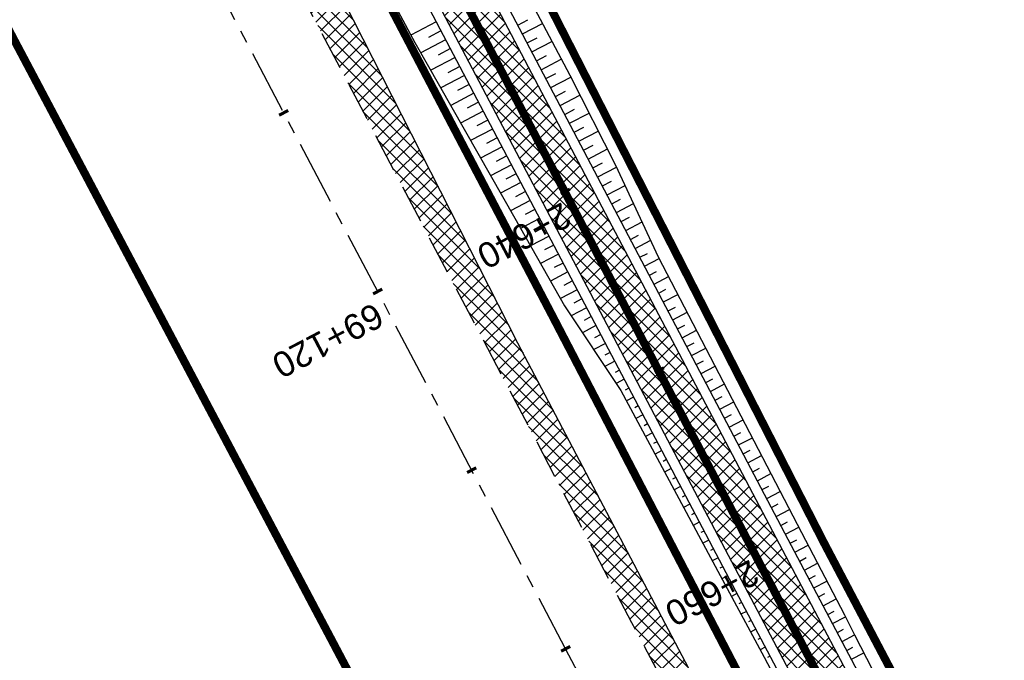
# Model space of a CAD drawing. Header units: metres. Extents: x 7529682 to 7533751, y 5721195 to 5727842.
# Tile 87 of 210: x 7530920 to 7530969, y 5725444 to 5725476. Entities that reach past the tile are written whole.
import ezdxf

# ---------------------------------------------------------------- set-up
doc = ezdxf.new("R2010")
doc.units = ezdxf.units.M
for name, pattern in [('817-dzialki-09-05-04$0$HIDDEN', [0.375, 0.25, -0.125]), ('ACAD_ISO05W100', [33, 24, -3, 0, -3, 0, -3]), ('CENTER', [50.8, 31.75, -6.35, 6.35, -6.35]), ('CENTER2', [28.575, 19.05, -3.175, 3.175, -3.175]), ('HIDDEN', [9.525, 6.35, -3.175])]:
    doc.linetypes.add(name, pattern=pattern)
for name, color, linetype in [('C-DROGI-SYTUACJA', 7, 'Continuous'), ('C-DROGI-SYTUACJA-ETYKIETY', 7, 'Continuous'), ('D-hatch-pobocza', 131, 'Continuous'), ('D-pobocza', 60, 'Continuous'), ('D-rowy', 160, 'Continuous'), ('D-skarpa', 2, 'Continuous'), ('D-skarpa-kreskowanie', 2, 'Continuous')]:
    doc.layers.add(name, color=color, linetype=linetype)
for name, color, linetype, lineweight, true_color in [('D-ewidencja-numery', 7, 'Continuous', 50, 0x40ff00), ('D-hatch-ciag-pieszo-rowerowy', 7, 'Continuous', 13, 0xff9f80), ('D-LR-etap-III', 7, '817-dzialki-09-05-04$0$HIDDEN', 50, 0x00008f)]:
    doc.layers.add(name, color=color, linetype=linetype, lineweight=lineweight, true_color=true_color)
for name, color, linetype, lineweight in [('D-krawędzie', 3, 'Continuous', 30), ('D-obrzeża', 2, 'Continuous', 30), ('D-oś', 10, 'CENTER', 30), ('D-pas-drogowy', 7, 'ACAD_ISO05W100', 50)]:
    doc.layers.add(name, color=color, linetype=linetype, lineweight=lineweight)
doc.layers.add('poprzeczki', color=7, linetype='Continuous', true_color=0x0000c7)
doc.styles.get("Standard").update_dxf_attribs({"font": 'arial.ttf'})
pattern_1 = [(45, (0, 0), (-0.33675960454, 0.33675960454), []), (135, (0, 0), (-0.33675960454, -0.33675960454), [])]

# ---------------------------------------------------------------- blocks, each defined once
blk = doc.blocks.new('AeccTickLine')
at = {"color": 0, "linetype": 'ByBlock', "lineweight": -2}
blk.add_line((0, 1), (0, -1), dxfattribs=at)

msp = doc.modelspace()

# ---------------------------------------------------------------- hatches: boundary and pattern name
at = {"layer": 'D-hatch-ciag-pieszo-rowerowy'}
h = msp.add_hatch(dxfattribs=at)
h.set_pattern_fill('ANSI37', color=256, scale=0.15, style=0)
h.set_pattern_definition(pattern_1)
h.paths.add_polyline_path([(7530928.436, 5725505.448), (7530927.177, 5725505.157), (7530956.378, 5725449.593), (7530965.549, 5725432.2), (7530966.879, 5725432.357), (7530957.484, 5725450.176)])
h.paths.add_polyline_path([(7530927.177, 5725505.157), (7530925.918, 5725504.866), (7530955.272, 5725449.011), (7530964.218, 5725432.043), (7530965.549, 5725432.2), (7530956.378, 5725449.593)])
at = {"layer": 'D-hatch-pobocza'}
h = msp.add_hatch(dxfattribs=at)
h.set_pattern_fill('ANSI37', color=256, scale=0.15, style=0)
h.set_pattern_definition(pattern_1)
h.paths.add_polyline_path([(7531057.01, 5725246.72), (7531044.19, 5725271.11), (7531030.97, 5725296.42), (7531019.37, 5725318.31), (7531007.54, 5725340.71), (7530994.47, 5725365.47), (7530982.58, 5725387.65), (7530971.81, 5725408.22), (7530959.96, 5725430.76), (7530944.54, 5725460.14), (7530935.92, 5725477.07), (7530923.1, 5725500.31), (7530908, 5725529.49), (7530889.658, 5725563.375), (7530889.586, 5725561.257), (7530918.172, 5725507.178), (7530950.163, 5725446.305), (7530993.419, 5725364.265), (7531022.766, 5725308.719), (7531053.81, 5725249.872), (7531081.166, 5725197.875), (7531103.902, 5725154.541), (7531128.123, 5725108.448), (7531149.321, 5725068.209), (7531151.44, 5725067.36), (7531152.004, 5725067.286), (7531141.2, 5725086.69), (7531129.87, 5725108.78), (7531118.46, 5725130.11), (7531107.39, 5725151.39), (7531095.36, 5725174.01), (7531083.61, 5725196.49), (7531071.56, 5725218.8)])

# ---------------------------------------------------------------- linework, layer by layer
at = {"layer": 'C-DROGI-SYTUACJA', "color": 10, "linetype": 'CENTER2', "lineweight": 35, "ltscale": 0.2}
msp.add_lwpolyline([(7530894.636, 5725580.102), (7530904.4, 5725561.506, -0.112773), (7530906.681, 5725552.894), (7530906.773, 5725550.234, 0.113466), (7530910.233, 5725537.244), (7530924.386, 5725510.469), (7530956.378, 5725449.593), (7530999.633, 5725367.556), (7531020.53, 5725328.004, 0.004067), (7531022.845, 5725323.708), (7531022.845, 5725323.708), (7531032.808, 5725305.571, -0.004228)], format="xyb", dxfattribs=at)
at = {"layer": 'D-ewidencja-numery', "color": 12, "ltscale": 15, "true_color": 0xc70000}
msp.add_lwpolyline([(7530900.952, 5725579.946), (7530904.81, 5725571.977), (7530903.682, 5725568.566), (7530908.901, 5725558.845), (7530910.252, 5725545.672), (7530912.873, 5725538.646), (7530945.278, 5725478.464), (7530959.692, 5725450.246), (7531002.827, 5725368.192), (7531044.704, 5725290.314), (7531064.099, 5725253.213), (7531083.01, 5725216.678), (7531113.013, 5725158.466), (7531137.364, 5725113.071), (7531150.831, 5725086.712), (7531159.746, 5725076.641), (7531166.31, 5725074.58), (7531172.29, 5725062.58)], dxfattribs=at)
at = {"layer": 'D-krawędzie', "linetype": 'HIDDEN', "ltscale": 0.3, "flags": 128}
msp.add_lwpolyline([(7530572.01, 5726166.06), (7530620.381, 5726072.761), (7530641.555, 5726032.008), (7530660.961, 5725995.07), (7530689.128, 5725941.54), (7530707.336, 5725907.032), (7530725.256, 5725873.093), (7530743.97, 5725837.654), (7530770.527, 5725787.119), (7530787.864, 5725754.267), (7530809.898, 5725712.542), (7530824.739, 5725684.389), (7530840.856, 5725653.693), (7530860.675, 5725616.154), (7530865.283, 5725607.394), (7530878.05, 5725583.08), (7530918.172, 5725507.178), (7530950.163, 5725446.305), (7530993.419, 5725364.265), (7531022.766, 5725308.719), (7531053.81, 5725249.872), (7531081.166, 5725197.875), (7531103.902, 5725154.541), (7531128.123, 5725108.448), (7531149.3, 5725068.25), (7531167.38, 5725033.767), (7531197.165, 5724976.988), (7531228.151, 5724918.034), (7531253.153, 5724870.491), (7531286.796, 5724806.654), (7531306.74, 5724768.665), (7531335.094, 5724714.652), (7531357.319, 5724672.439), (7531373.645, 5724641.454), (7531392.162, 5724605.999), (7531418.48, 5724555.853), (7531439.727, 5724515.582), (7531468.399, 5724461.077), (7531491.782, 5724416.528), (7531531.99, 5724339.833), (7531557.227, 5724291.659), (7531569.852, 5724267.577), (7531591.376, 5724226.548), (7531610.004, 5724191.103), (7531616.883, 5724177.999), (7531629.985, 5724153.025), (7531641.007, 5724132.022), (7531664.906, 5724087.617), (7531677.644, 5724064.786), (7531683.112, 5724054.988), (7531686.753, 5724048.18), (7531695.448, 5724031.697), (7531703.749, 5724015.917), (7531709.214, 5724005.514), (7531719.389, 5723986.147), (7531726.295, 5723973), (7531732.741, 5723960.736), (7531735.13, 5723956.19)], dxfattribs=at)
at = {"layer": 'D-LR-etap-III', "ltscale": 10, "flags": 128}
msp.add_lwpolyline([(7531750.474, 5723895.103, 0.4, 0.4, 0), (7531750.505, 5723895.13, 0.4, 0.4, 0), (7531682.71, 5724022.92, 0.4, 0.4, 0), (7531619.177, 5724147.204, 0.4, 0.4, 0), (7531592.309, 5724198.489, 0.4, 0.4, 0), (7531553.264, 5724272.919, 0.4, 0.4, 0), (7531504.02, 5724366.79, 0.4, 0.4, 0), (7531482.09, 5724407.62, 0.4, 0.4, 0), (7531412.35, 5724541.183, 0.4, 0.4, 0), (7531388.464, 5724586.93, 0.4, 0.4, 0), (7531345.12, 5724669.94, 0.4, 0.4, 0), (7531127.66, 5725081.67, 0.4, 0.4, 0), (7531059.253, 5725211.041, 0.4, 0.4, 0), (7531008.007, 5725307.954, 0.4, 0.4, 0), (7530964.182, 5725390.836, 0.4, 0.4, 0), (7530914.557, 5725484.684, 0.4, 0.4, 0), (7530865.243, 5725577.494, 0.4, 0.4, 0), (7530840.085, 5725624.059, 0.4, 0.4, 0), (7530802.56, 5725694.925, 0.4, 0.4, 0), (7530755.54, 5725787.51, 0.4, 0.4, 0), (7530708.718, 5725876.303, 0.4, 0.4, 0), (7530695.12, 5725902.09, 0.4, 0.4, 0), (7530642.914, 5726001.078, 0.4, 0.4, 0), (7530634.935, 5726016.147, 0.4, 0.4, 0), (7530610.82, 5726061.93, 0.4, 0.4, 0), (7530610.82, 5726061.93, 0.4, 0.4, 0), (7530607.21, 5726063.51, 0.4, 0.4, 0), (7530597.42, 5726080.68, 0.4, 0.4, 0), (7530591.16, 5726088.44, 0.4, 0.4, 0), (7530581.28, 5726107.21, 0.4, 0.4, 0), (7530571.29, 5726130.56, 0.4, 0.4, 0), (7530549.555, 5726171.527, 0.4, 0.4, 0), (7530531.014, 5726206.474, 0.4, 0.4, 0), (7530516.461, 5726236.017, 0.4, 0.4, 0), (7530500.799, 5726266.141, 0.4, 0.4, 0), (7530491.35, 5726283.94, 0.4, 0.4, 0), (7530482.4, 5726303.41, 0.4, 0.4, 0), (7530482.4, 5726303.41, 0.4, 0.4, 0), (7530450.41, 5726357.28, 0.4, 0.4, 0), (7530397.759, 5726458.5, 0.4, 0.4, 0), (7530334.708, 5726583.665, 0.4, 0.4, 0), (7530303.939, 5726645.168, 0.4, 0.4, 0), (7530300.51, 5726651.778, 0.4, 0.4, 0), (7530289.214, 5726671.967, 0.4, 0.4, 0), (7530281.54, 5726685.57, 0.4, 0.4, 0), (7530261.371, 5726724.163, 0.4, 0.4, 0), (7530254.03, 5726738.21, 0.4, 0.4, 0), (7530197.22, 5726845.06, 0.4, 0.4, 0), (7530194.71, 5726849.15, 0.4, 0.4, 0), (7530195.92, 5726850.75, 0.4, 0.4, 0), (7530170.547, 5726892.961, 0.4, 0.4, 0), (7530143.175, 5726945.066, 0.4, 0.4, 0), (7530105.06, 5727018.32, 0.4, 0.4, 0), (7530100.06, 5727027.16, 0.4, 0.4, 0), (7530062.319, 5727099.625, 0.4, 0.4, 0), (7530015.379, 5727189.42, 0.4, 0.4, 0), (7529983.208, 5727250.207, 0.4, 0.4, 0), (7529953.284, 5727306.747, 0.4, 0.4, 0), (7529900.671, 5727406.159, 0.4, 0.4, 0), (7529890.63, 5727425.131, 0.4, 0.4, 0), (7529875.155, 5727454.426, 0.4, 0.4, 0), (7529857.56, 5727487.787, 0.4, 0.4, 0), (7529835.194, 5727530.193, 0.4, 0.4, 0), (7529811.741, 5727574.662, 0.4, 0.4, 0), (7529792.102, 5727611.923, 0.4, 0.4, 0), (7529768.066, 5727657.47, 0.4, 0.4, 0), (7529755.211, 5727682.131, 0.4, 0.4, 0), (7529753.31, 5727681.13, 0.4, 0.4, 0), (7529739.21, 5727707.77, 0.4, 0.4, 0), (7529735.395, 5727711.252, 0.4, 0.4, 0), (7529725.42, 5727730.2, 0.4, 0.4, 0), (7529723.55, 5727729.88, 0.4, 0.4, 0), (7529695.567, 5727782.932, 0.4, 0.4, 0), (7529717.68, 5727794.024, 0.4, 0.4, 0), (7529736.275, 5727758.647, 0.4, 0.4, 0), (7529736.275, 5727758.647, 0.4, 0.4, 0), (7529744.511, 5727750.406, 0.4, 0.4, 0), (7529744.511, 5727750.406, 0.4, 0.4, 0), (7529750.283, 5727738.55, 0.4, 0.4, 0), (7529777.109, 5727687.569, 0.4, 0.4, 0), (7529796.515, 5727651.33, 0.4, 0.4, 0), (7529814.938, 5727616.793, 0.4, 0.4, 0), (7529839.007, 5727572.304, 0.4, 0.4, 0), (7529860.618, 5727532.509, 0.4, 0.4, 0), (7529882.349, 5727491.504, 0.4, 0.4, 0), (7529904.865, 5727449.096, 0.4, 0.4, 0), (7529920.747, 5727418.885, 0.4, 0.4, 0), (7529946.677, 5727368.547, 0.4, 0.4, 0), (7529972.025, 5727320.573, 0.4, 0.4, 0), (7529987.74, 5727290.153, 0.4, 0.4, 0), (7529996.497, 5727273.662, 0.4, 0.4, 0), (7530017.541, 5727234.203, 0.4, 0.4, 0), (7530033.054, 5727204.864, 0.4, 0.4, 0), (7530051.623, 5727170.223, 0.4, 0.4, 0), (7530069.277, 5727137.016, 0.4, 0.4, 0), (7530089.385, 5727097.534, 0.4, 0.4, 0), (7530109.713, 5727060.747, 0.4, 0.4, 0), (7530136.77, 5727011.64, 0.4, 0.4, 0), (7530162.447, 5726962.744, 0.4, 0.4, 0), (7530187.674, 5726916.992, 0.4, 0.4, 0), (7530207.821, 5726879.335, 0.4, 0.4, 0), (7530230.626, 5726834.519, 0.4, 0.4, 0), (7530262.288, 5726776.618, 0.4, 0.4, 0), (7530277.51, 5726760.213, 0.4, 0.4, 0), (7530286.037, 5726744.107, 0.4, 0.4, 0), (7530288.097, 5726735.884, 0.4, 0.4, 0), (7530290.394, 5726725.047, 0.4, 0.4, 0), (7530296.177, 5726713.583, 0.4, 0.4, 0), (7530302.726, 5726701.182, 0.4, 0.4, 0), (7530325.685, 5726657.466, 0.4, 0.4, 0), (7530343.244, 5726623.649, 0.4, 0.4, 0), (7530360.23, 5726591.747, 0.4, 0.4, 0), (7530383.209, 5726548.059, 0.4, 0.4, 0), (7530406.018, 5726503.606, 0.4, 0.4, 0), (7530427.465, 5726462.62, 0.4, 0.4, 0), (7530447.928, 5726424.388, 0.4, 0.4, 0), (7530471.127, 5726379.921, 0.4, 0.4, 0), (7530490.501, 5726343.033, 0.4, 0.4, 0), (7530509.499, 5726306.733, 0.4, 0.4, 0), (7530529.89, 5726267.244, 0.4, 0.4, 0), (7530543.852, 5726238.99, 0.4, 0.4, 0), (7530554.809, 5726218.944, 0.4, 0.4, 0), (7530559.027, 5726212.223, 0.4, 0.4, 0), (7530563.061, 5726206.41, 0.4, 0.4, 0), (7530566.934, 5726200.464, 0.4, 0.4, 0), (7530569.771, 5726194.902, 0.4, 0.4, 0), (7530571.473, 5726191.282, 0.4, 0.4, 0), (7530572.839, 5726188.025, 0.4, 0.4, 0), (7530575.295, 5726182.035, 0.4, 0.4, 0), (7530579.737, 5726173.306, 0.4, 0.4, 0), (7530583.3, 5726167.41, 0.4, 0.4, 0), (7530593.4, 5726163.33, 0.4, 0.4, 0), (7530598.618, 5726155.264, 0.4, 0.4, 0), (7530608.258, 5726140.497, 0.4, 0.4, 0), (7530603.27, 5726136.83, 0.4, 0.4, 0), (7530606.53, 5726131.84, 0.4, 0.4, 0), (7530604.239, 5726124.217, 0.4, 0.4, 0), (7530605.847, 5726121.63, 0.4, 0.4, 0), (7530608.972, 5726116.164, 0.4, 0.4, 0), (7530618.114, 5726097.791, 0.4, 0.4, 0), (7530651.213, 5726034.96, 0.4, 0.4, 0), (7530670.244, 5725998.611, 0.4, 0.4, 0), (7530698.075, 5725945.953, 0.4, 0.4, 0), (7530716.506, 5725911.305, 0.4, 0.4, 0), (7530735.223, 5725875.667, 0.4, 0.4, 0), (7530752.504, 5725842.155, 0.4, 0.4, 0), (7530778.311, 5725793.501, 0.4, 0.4, 0), (7530797.5, 5725756.382, 0.4, 0.4, 0), (7530812.519, 5725728.289, 0.4, 0.4, 0), (7530820.039, 5725713.16, 0.4, 0.4, 0), (7530822.422, 5725710.194, 0.4, 0.4, 0), (7530833.155, 5725688.801, 0.4, 0.4, 0), (7530849.629, 5725656.159, 0.4, 0.4, 0), (7530867.983, 5725621.964, 0.4, 0.4, 0), (7530872.63, 5725612.888, 0.4, 0.4, 0), (7530880.354, 5725597.595, 0.4, 0.4, 0), (7530883.839, 5725593.389, 0.4, 0.4, 0), (7530891.782, 5725587.763, 0.4, 0.4, 0), (7530895.039, 5725584.281, 0.4, 0.4, 0), (7530897.034, 5725580.941, 0.4, 0.4, 0), (7530900.952, 5725579.946, 0.4, 0.4, 0), (7530904.81, 5725571.977, 0.4, 0.4, 0), (7530903.682, 5725568.566, 0.4, 0.4, 0), (7530908.901, 5725558.845, 0.4, 0.4, 0), (7530910.252, 5725545.672, 0.4, 0.4, 0), (7530912.873, 5725538.646, 0.4, 0.4, 0), (7530945.278, 5725478.464, 0.4, 0.4, 0), (7530959.692, 5725450.246, 0.4, 0.4, 0), (7531002.827, 5725368.192, 0.4, 0.4, 0), (7531044.704, 5725290.314, 0.4, 0.4, 0), (7531064.099, 5725253.213, 0.4, 0.4, 0), (7531083.01, 5725216.678, 0.4, 0.4, 0), (7531113.013, 5725158.466, 0.4, 0.4, 0), (7531137.364, 5725113.071, 0.4, 0.4, 0), (7531150.831, 5725086.712, 0.4, 0.4, 0), (7531159.746, 5725076.641, 0.4, 0.4, 0), (7531166.31, 5725074.58, 0.4, 0.4, 0), (7531172.29, 5725062.58, 0.4, 0.4, 0), (7531170.59, 5725055.606, 0.4, 0.4, 0), (7531173.733, 5725044.081, 0.4, 0.4, 0), (7531215.342, 5724964.86, 0.4, 0.4, 0), (7531238.054, 5724921.685, 0.4, 0.4, 0), (7531262.39, 5724875.283, 0.4, 0.4, 0), (7531295.587, 5724811.266, 0.4, 0.4, 0), (7531348.488, 5724712.363, 0.4, 0.4, 0), (7531363.741, 5724682.684, 0.4, 0.4, 0), (7531366.987, 5724675.865, 0.4, 0.4, 0), (7531382.541, 5724646.111, 0.4, 0.4, 0), (7531401.299, 5724610.875, 0.4, 0.4, 0), (7531428.965, 5724558.862, 0.4, 0.4, 0), (7531449.111, 5724520.398, 0.4, 0.4, 0), (7531477.293, 5724465.831, 0.4, 0.4, 0), (7531500.996, 5724421.113, 0.4, 0.4, 0), (7531512.122, 5724400.549, 0.4, 0.4, 0), (7531513.782, 5724396.757, 0.4, 0.4, 0), (7531526.32, 5724379.39, 0.4, 0.4, 0), (7531566.784, 5724302.736, 0.4, 0.4, 0), (7531612.277, 5724225.61, 0.4, 0.4, 0), (7531620.493, 5724210.548, 0.4, 0.4, 0), (7531631.578, 5724196.258, 0.4, 0.4, 0), (7531653.484, 5724152.434, 0.4, 0.4, 0), (7531661.151, 5724128.494, 0.4, 0.4, 0), (7531673.881, 5724101.186, 0.4, 0.4, 0), (7531684.691, 5724081.184, 0.4, 0.4, 0), (7531699.212, 5724051.17, 0.4, 0.4, 0), (7531704.034, 5724040.584, 0.4, 0.4, 0), (7531704.034, 5724040.584, 0.4, 0.4, 0), (7531703.913, 5724037.17, 0.4, 0.4, 0), (7531736.42, 5723969.232, 0.4, 0.4, 0), (7531738.285, 5723967.699, 0.4, 0.4, 0), (7531742.181, 5723962.346, 0.4, 0.4, 0), (7531744.286, 5723958.616, 0.4, 0.4, 0), (7531755.393, 5723944.193, 0.4, 0.4, 0), (7531758.69, 5723936.76, 0.4, 0.4, 0), (7531780.08, 5723929.25, 0.4, 0.4, 0), (7531792.612, 5723906.338, 0.4, 0.4, 0), (7531792.612, 5723906.338, 0.4, 0.4, 0), (7531756.962, 5723883.055, 0.4, 0.4, 0), (7531750.46, 5723895.13, 0.4, 0.4, 0), (7531750.46, 5723895.13, 0, 0, 0)], format="xyseb", dxfattribs=at)
at = {"layer": 'D-obrzeża'}
for points in [[(7531033.909, 5725306.164), (7531023.945, 5725324.301, -0.004067), (7531021.63, 5725328.597), (7531000.738, 5725368.139), (7530957.484, 5725450.176), (7530925.491, 5725511.052), (7530911.472, 5725537.574, -0.113466), (7530908.012, 5725550.564), (7530907.843, 5725555.506, 0.112773), (7530906.702, 5725559.812), (7530903.597, 5725565.724, -0.119345), (7530903.024, 5725568.007), (7530902.99, 5725572.112)], [(7530898.537, 5725569.984), (7530903.161, 5725561.178, -0.112773), (7530905.442, 5725552.566), (7530905.533, 5725549.904, 0.113466), (7530908.993, 5725536.913), (7530923.28, 5725509.886), (7530955.272, 5725449.011), (7530998.527, 5725366.973), (7531019.429, 5725327.411, 0.004067), (7531021.744, 5725323.115), (7531031.707, 5725304.978, -0.004228)]]:
    msp.add_lwpolyline(points, format="xyb", dxfattribs=at)
at = {"layer": 'D-oś', "ltscale": 0.1}
msp.add_lwpolyline([(7531164.28, 5725032.142), (7531146.202, 5725066.622), (7531125.026, 5725106.818), (7531100.803, 5725152.914), (7531078.067, 5725196.247), (7531050.713, 5725248.241), (7531019.672, 5725307.084), (7530990.323, 5725362.632), (7530947.066, 5725444.675), (7530915.075, 5725505.546), (7530874.954, 5725581.449)], dxfattribs=at)
at = {"layer": 'D-pas-drogowy', "ltscale": 0.2, "flags": 128}
msp.add_lwpolyline([(7531633.019, 5724182.834, 0.4, 0.4, 0), (7531617.559, 5724211.608, 0.4, 0.4, 0), (7531566.784, 5724302.736, 0.4, 0.4, 0), (7531538.419, 5724356.47, 0.4, 0.4, 0), (7531526.32, 5724379.39, 0.4, 0.4, 0), (7531516.102, 5724393.607, 0.4, 0.4, 0.001485), (7531513.78, 5724396.838, 0.4, 0.4, 0), (7531501.87, 5724413.41, 0.4, 0.4, 0), (7531474.926, 5724464.508, 0.4, 0.4, 0), (7531446.2, 5724518.992, 0.4, 0.4, 0), (7531424.962, 5724559.262, 0.4, 0.4, 0), (7531398.444, 5724609.566, 0.4, 0.4, 0), (7531379.647, 5724645.216, 0.4, 0.4, 0), (7531365.23, 5724672.56, 0.4, 0.4, 0), (7531341.306, 5724717.915, 0.4, 0.4, 0), (7531312.9, 5724771.789, 0.4, 0.4, 0), (7531292.591, 5724810.307, 0.4, 0.4, 0), (7531259.392, 5724873.271, 0.4, 0.4, 0), (7531233.74, 5724921.923, 0.4, 0.4, 0), (7531203.073, 5724980.092, 0.4, 0.4, 0), (7531173.471, 5725036.225, 0.4, 0.4, 0), (7531168.27, 5725046.09, 0.4, 0.4, 0), (7531172.29, 5725062.58, 0.4, 0.4, 0), (7531166.31, 5725074.58, 0.4, 0.4, 0), (7531150.32, 5725079.6, 0.4, 0.4, 0), (7531141.5, 5725096.43, 0.4, 0.4, 0), (7531109.312, 5725157.814, 0.4, 0.4, 0), (7531086.641, 5725201.048, 0.4, 0.4, 0), (7531059.198, 5725253.384, 0.4, 0.4, 0), (7531028.207, 5725312.489, 0.4, 0.4, 0), (7530999.105, 5725367.99, 0.4, 0.4, 0), (7530956.248, 5725449.725, 0.4, 0.4, 0), (7530924.398, 5725510.464, 0.4, 0.4, 0), (7530897.51, 5725561.74, 0.4, 0.4, 0), (7530894.46, 5725566.14, 0.4, 0.4, 0), (7530892.16, 5725570.49, 0.4, 0.4, 0), (7530869.363, 5725613.307, 0.4, 0.4, 0), (7530861.694, 5725627.705, 0.4, 0.4, 0), (7530852.74, 5725644.52, 0.4, 0.4, 0), (7530831.51, 5725684.2, 0.4, 0.4, 0), (7530811.13, 5725722.52, 0.4, 0.4, 0), (7530792.348, 5725757.941, 0.4, 0.4, 0), (7530768.03, 5725803.8, 0.4, 0.4, 0), (7530748.769, 5725840.179, 0.4, 0.4, 0), (7530727.7, 5725879.97, 0.4, 0.4, 0), (7530712.098, 5725909.545, 0.4, 0.4, 0), (7530693.644, 5725944.645, 0.4, 0.4, 0), (7530665.702, 5725997.539, 0.4, 0.4, 0), (7530641.76, 5726042.88, 0.4, 0.4, 0), (7530616.5, 5726091.48, 0.4, 0.4, 0), (7530604.628, 5726114.32, 0.4, 0.4, -0.007763), (7530602.5, 5726118.43, 0.4, 0.4, 0), (7530603.992, 5726123.395, 0.4, 0.4, 0), (7530606.53, 5726131.84, 0.4, 0.4, 0), (7530603.27, 5726136.83, 0.4, 0.4, 0), (7530593.776, 5726151.369, 0.4, 0.4, 0), (7530590.203, 5726156.84, 0.4, 0.4, 0), (7530583.3, 5726167.41, 0.4, 0.4, 0), (7530580.578, 5726170.428, 0.4, 0.4, 0), (7530575.85, 5726175.67, 0.4, 0.4, 0), (7530569.01, 5726186.66, 0.4, 0.4, 0), (7530562.555, 5726199.189, 0.4, 0.4, 0), (7530555.67, 5726211.39, 0.4, 0.4, 0), (7530548.29, 5726224.23, 0.4, 0.4, 0), (7530540.58, 5726237.71, 0.4, 0.4, 0), (7530532.68, 5726252.65, 0.4, 0.4, 0), (7530524.06, 5726269.35, 0.4, 0.4, 0), (7530502.82, 5726309.91, 0.4, 0.4, 0), (7530488.83, 5726336.63, 0.4, 0.4, 0), (7530466.03, 5726380.16, 0.4, 0.4, 0), (7530438.47, 5726432.77, 0.4, 0.4, 0), (7530424.53, 5726459.09, 0.4, 0.4, 0), (7530401.63, 5726502.97, 0.4, 0.4, 0), (7530383.38, 5726538.06, 0.4, 0.4, 0), (7530353.97, 5726593.52, 0.4, 0.4, 0), (7530338.47, 5726622.74, 0.4, 0.4, 0), (7530322.01, 5726653.88, 0.4, 0.4, 0), (7530297.54, 5726700.33, 0.4, 0.4, 0), (7530287.38, 5726719.6, 0.4, 0.4, 0), (7530285.95, 5726722.316, 0.4, 0.4, 0), (7530280.26, 5726733.12, 0.4, 0.4, 0), (7530266.73, 5726758.74, 0.4, 0.4, 0), (7530260.42, 5726770.47, 0.4, 0.4, 0), (7530253.25, 5726783.82, 0.4, 0.4, 0), (7530244.95, 5726799.33, 0.4, 0.4, 0), (7530239.39, 5726808.49, 0.4, 0.4, 0), (7530238.29, 5726807.9, 0.4, 0.4, 0), (7530218.11, 5726850.67, 0.4, 0.4, 0), (7530175.907, 5726928.168, 0.4, 0.4, 0), (7530096.68, 5727076.15, 0.4, 0.4, 0), (7530094.68, 5727079.89, 0.4, 0.4, 0), (7530064.597, 5727135.523, 0.4, 0.4, 0), (7530046.731, 5727168.892, 0.4, 0.4, 0), (7530025.803, 5727208.461, 0.4, 0.4, 0), (7530012.847, 5727232.979, 0.4, 0.4, 0), (7529994.15, 5727268.45, 0.4, 0.4, 0), (7529981.671, 5727291.93, 0.4, 0.4, 0), (7529949.89, 5727351.73, 0.4, 0.4, 0), (7529924.75, 5727399.03, 0.4, 0.4, 0), (7529915.516, 5727417.1, 0.4, 0.4, 0), (7529885.83, 5727475.19, 0.4, 0.4, 0), (7529862.56, 5727519.97, 0.4, 0.4, 0), (7529852.985, 5727538.191, 0.4, 0.4, 0), (7529836.513, 5727569.511, 0.4, 0.4, 0), (7529815.369, 5727609.141, 0.4, 0.4, 0), (7529792.795, 5727651.247, 0.4, 0.4, 0), (7529774.199, 5727685.858, 0.4, 0.4, 0), (7529746.966, 5727736.059, 0.4, 0.4, 0), (7529733.92, 5727757.62, 0.4, 0.4, 0), (7529708.607, 5727806.389, 0.4, 0.4, 0), (7529688.492, 5727796.345, 0.4, 0.4, 0), (7529723.55, 5727729.88, 0.4, 0.4, 0), (7529725.42, 5727730.2, 0.4, 0.4, 0), (7529735.38, 5727711.28, 0.4, 0.4, 0), (7529739.21, 5727707.77, 0.4, 0.4, 0), (7529753.31, 5727681.13, 0.4, 0.4, 0), (7529755.178, 5727682.114, 0.4, 0.4, 0), (7529792.102, 5727611.923, 0.4, 0.4, 0), (7529811.741, 5727574.662, 0.4, 0.4, 0), (7529835.194, 5727530.193, 0.4, 0.4, 0), (7529857.56, 5727487.787, 0.4, 0.4, 0), (7529875.155, 5727454.426, 0.4, 0.4, 0), (7529890.63, 5727425.131, 0.4, 0.4, 0), (7529900.671, 5727406.159, 0.4, 0.4, 0), (7529953.284, 5727306.747, 0.4, 0.4, 0), (7529983.208, 5727250.207, 0.4, 0.4, 0), (7530015.379, 5727189.42, 0.4, 0.4, 0), (7530062.319, 5727099.625, 0.4, 0.4, 0), (7530100.06, 5727027.16, 0.4, 0.4, 0), (7530105.06, 5727018.32, 0.4, 0.4, 0), (7530143.175, 5726945.066, 0.4, 0.4, 0), (7530170.547, 5726892.961, 0.4, 0.4, 0), (7530195.92, 5726850.75, 0.4, 0.4, 0), (7530194.71, 5726849.15, 0.4, 0.4, 0), (7530197.22, 5726845.06, 0.4, 0.4, 0), (7530254.03, 5726738.21, 0.4, 0.4, 0), (7530261.371, 5726724.163, 0.4, 0.4, 0), (7530281.54, 5726685.57, 0.4, 0.4, 0), (7530289.214, 5726671.967, 0.4, 0.4, 0), (7530300.51, 5726651.778, 0.4, 0.4, 0), (7530303.939, 5726645.168, 0.4, 0.4, 0), (7530334.708, 5726583.665, 0.4, 0.4, 0), (7530397.759, 5726458.5, 0.4, 0.4, 0), (7530450.41, 5726357.28, 0.4, 0.4, 0), (7530482.4, 5726303.41, 0.4, 0.4, 0), (7530483.688, 5726301.003, 0.4, 0.4, 0), (7530491.35, 5726283.94, 0.4, 0.4, 0), (7530512.67, 5726243.78, 0.4, 0.4, 0), (7530529.43, 5726209.46, 0.4, 0.4, 0), (7530571.29, 5726130.56, 0.4, 0.4, 0), (7530581.28, 5726107.21, 0.4, 0.4, 0), (7530591.16, 5726088.44, 0.4, 0.4, 0), (7530597.42, 5726080.68, 0.4, 0.4, 0), (7530607.21, 5726063.51, 0.4, 0.4, 0), (7530610.82, 5726061.93, 0.4, 0.4, 0), (7530634.935, 5726016.147, 0.4, 0.4, 0), (7530642.914, 5726001.078, 0.4, 0.4, 0), (7530695.12, 5725902.09, 0.4, 0.4, 0), (7530708.718, 5725876.303, 0.4, 0.4, 0), (7530755.54, 5725787.51, 0.4, 0.4, 0), (7530802.56, 5725694.925, 0.4, 0.4, 0), (7530840.085, 5725624.059, 0.4, 0.4, 0), (7530865.243, 5725577.494, 0.4, 0.4, 0), (7530914.557, 5725484.684, 0.4, 0.4, 0), (7530964.182, 5725390.836, 0.4, 0.4, 0), (7531008.007, 5725307.954, 0.4, 0.4, 0), (7531059.253, 5725211.041, 0.4, 0.4, 0), (7531127.66, 5725081.67, 0.4, 0.4, 0), (7531345.12, 5724669.94, 0.4, 0.4, 0), (7531388.464, 5724586.93, 0.4, 0.4, 0), (7531412.35, 5724541.183, 0.4, 0.4, 0), (7531482.09, 5724407.62, 0.4, 0.4, 0), (7531504.02, 5724366.79, 0.4, 0.4, 0), (7531519.374, 5724337.52, 0.4, 0.4, 0), (7531563.749, 5724252.932, 0.4, 0.4, 0), (7531602.175, 5724179.681, 0.4, 0.4, 0), (7531619.177, 5724147.204, 0.4, 0.4, 0), (7531625.038, 5724135.635, 0.4, 0.4, 0), (7531656.796, 5724073.316, 0.4, 0.4, 0), (7531675.12, 5724037.36, 0.4, 0.4, 0), (7531682.71, 5724022.92, 0.4, 0.4, 0), (7531705.565, 5723979.811, 0.4, 0.4, 0), (7531736.606, 5723921.262, 0.4, 0.4, 0), (7531750.46, 5723895.13, 0.4, 0.4, 0), (7531740.77, 5723886.56, 0.4, 0.4, 0), (7531732.86, 5723885, 0.4, 0.4, 0), (7531722.18, 5723887.77, 0.4, 0.4, 0), (7531729.87, 5723862.17, 0.4, 0.4, 0), (7531742.92, 5723861.93, 0.4, 0.4, 0), (7531763.71, 5723859.52, 0.4, 0.4, 0), (7531768.42, 5723854.12, 0.4, 0.4, 0), (7531787.42, 5723817.97, 0.4, 0.4, 0), (7531795.57, 5723809.82, 0.4, 0.4, 0), (7531816.347, 5723819.85, 0.4, 0.4, 0), (7531816.347, 5723819.85, 0.4, 0.4, 0), (7531805.06, 5723843.23, 0.4, 0.4, 0), (7531803.61, 5723886.23, 0.4, 0.4, 0), (7531803.61, 5723886.23, 0.4, 0.4, 0), (7531780.08, 5723929.25, 0.4, 0.4, 0), (7531758.69, 5723936.76, 0.4, 0.4, 0), (7531749.359, 5723946.412, 0.4, 0.4, 0), (7531742.71, 5723953.29, 0.4, 0.4, 0), (7531735.177, 5723967.878, 0.4, 0.4, 0), (7531722.37, 5723992.68, 0.4, 0.4, 0), (7531705.042, 5724030.886, 0.4, 0.4, 0), (7531699.47, 5724043.17, 0.4, 0.4, 0), (7531692.69, 5724058.11, 0.4, 0.4, 0), (7531679.672, 5724084.017, 0.4, 0.4, 0), (7531674.55, 5724094.21, 0.4, 0.4, 0), (7531666.633, 5724114.003, 0.4, 0.4, 0), (7531649, 5724153.82, 0.4, 0.4, 0), (7531641.49, 5724149.34, 0.4, 0.4, 0), (7531626.04, 5724179.34, 0.4, 0.4, 0), (7531633.03, 5724182.84, 0, 0, 0)], format="xyseb", dxfattribs=at)
at = {"layer": 'D-pobocza'}
for points in [[(7530898.085, 5725569.768), (7530902.718, 5725560.945, -0.112773), (7530904.942, 5725552.549), (7530905.038, 5725549.771, 0.113466), (7530908.497, 5725536.781), (7530922.837, 5725509.653), (7530954.83, 5725448.778), (7530998.085, 5725366.74), (7531018.989, 5725327.174, 0.004067), (7531021.304, 5725322.878), (7531031.267, 5725304.741, -0.004228)], [(7531034.349, 5725306.401), (7531024.385, 5725324.538, -0.004067), (7531022.07, 5725328.834), (7531001.18, 5725368.373), (7530957.927, 5725450.408), (7530925.934, 5725511.285), (7530911.968, 5725537.706, -0.113466), (7530908.508, 5725550.696), (7530908.342, 5725555.523, 0.112773), (7530907.145, 5725560.044), (7530903.027, 5725567.886)]]:
    msp.add_lwpolyline(points, format="xyb", dxfattribs=at)
msp.add_lwpolyline([(7531149.321, 5725068.209), (7531151.44, 5725067.36), (7531152.004, 5725067.286), (7531141.2, 5725086.69), (7531129.87, 5725108.78), (7531118.46, 5725130.11), (7531107.39, 5725151.39), (7531095.36, 5725174.01), (7531083.61, 5725196.49), (7531071.56, 5725218.8), (7531057.01, 5725246.72), (7531044.19, 5725271.11), (7531030.97, 5725296.42), (7531019.37, 5725318.31), (7531007.54, 5725340.71), (7530994.47, 5725365.47), (7530982.58, 5725387.65), (7530971.81, 5725408.22), (7530959.96, 5725430.76), (7530944.54, 5725460.14), (7530935.92, 5725477.07), (7530923.1, 5725500.31), (7530908, 5725529.49), (7530889.658, 5725563.375)], dxfattribs=at)
at = {"layer": 'D-rowy', "linetype": 'HIDDEN', "ltscale": 0.1, "const_width": 0.4, "flags": 128}
for points in [[(7530946.218, 5725461.539), (7530920.683, 5725510.248)], [(7531149.9, 5725074.79), (7531149.9, 5725074.79), (7531138.641, 5725096.214), (7531118.877, 5725133.871), (7531109.577, 5725151.722), (7531096.948, 5725175.106), (7531083.449, 5725201.131), (7531075.375, 5725216.126), (7531058.983, 5725247.129), (7531038.532, 5725286.309), (7531017.626, 5725325.254), (7530968.704, 5725418.289), (7530946.218, 5725461.539)]]:
    msp.add_lwpolyline(points, dxfattribs=at)
at = {"layer": 'D-skarpa', "linetype": 'Continuous'}
msp.add_lwpolyline([(7530921.925, 5725509.168, -0.019339), (7530928.213, 5725497.373), (7530934.871, 5725483.927), (7530937.067, 5725479.433), (7530939.438, 5725475.03), (7530944.377, 5725466.329), (7530946.852, 5725461.981), (7530949.632, 5725457.794), (7530954.545, 5725448.63), (7530956.726, 5725444.573), (7530957.248, 5725443.601)], format="xyb", dxfattribs=at)
msp.add_lwpolyline([(7530928.249, 5725508.689), (7530935.309, 5725495.454), (7530937.643, 5725491.032), (7530940.088, 5725486.668), (7530947.104, 5725473.411), (7530949.376, 5725468.956), (7530951.49, 5725464.419), (7530958.585, 5725450.753), (7530960.703, 5725446.67), (7530961.205, 5725445.687), (7530962.989, 5725442.223)], dxfattribs=at)
at = {"layer": 'D-skarpa-kreskowanie', "linetype": 'Continuous'}
for p, q in [((7530944.532, 5725475.895, 107.816), (7530945.024, 5725476.154, 107.446)), ((7530940.495, 5725476.055, 107.697), (7530939.241, 5725475.396, 106.753)), ((7530944.765, 5725475.453, 107.813), (7530945.75, 5725475.97, 107.072)), ((7530940.727, 5725475.613, 107.694), (7530940.104, 5725475.285, 107.224)), ((7530944.998, 5725475.01, 107.81), (7530945.49, 5725475.269, 107.439)), ((7530940.96, 5725475.17, 107.691), (7530939.727, 5725474.522, 106.763)), ((7530941.192, 5725474.727, 107.689), (7530940.583, 5725474.407, 107.23)), ((7530945.23, 5725474.568, 107.808), (7530946.217, 5725475.086, 107.064)), ((7530941.425, 5725474.285, 107.686), (7530940.221, 5725473.652, 106.779)), ((7530945.463, 5725474.125, 107.805), (7530945.957, 5725474.385, 107.433)), ((7530945.695, 5725473.682, 107.802), (7530946.685, 5725474.203, 107.057)), ((7530941.658, 5725473.842, 107.683), (7530941.063, 5725473.53, 107.235)), ((7530941.89, 5725473.4, 107.681), (7530940.715, 5725472.782, 106.795)), ((7530945.928, 5725473.24, 107.8), (7530946.423, 5725473.5, 107.427)), ((7530946.161, 5725472.797, 107.797), (7530947.151, 5725473.318, 107.051)), ((7530942.123, 5725472.957, 107.678), (7530941.542, 5725472.652, 107.241)), ((7530942.355, 5725472.514, 107.675), (7530941.208, 5725471.912, 106.811)), ((7530946.393, 5725472.355, 107.794), (7530946.886, 5725472.614, 107.423)), ((7530946.626, 5725471.912, 107.792), (7530947.606, 5725472.427, 107.053)), ((7530942.588, 5725472.072, 107.673), (7530942.022, 5725471.774, 107.246)), ((7530942.821, 5725471.629, 107.67), (7530941.702, 5725471.041, 106.828)), ((7530946.858, 5725471.469, 107.789), (7530947.346, 5725471.726, 107.422)), ((7530947.091, 5725471.027, 107.786), (7530948.06, 5725471.536, 107.056)), ((7530943.053, 5725471.187, 107.667), (7530942.501, 5725470.896, 107.251)), ((7530947.324, 5725470.584, 107.784), (7530947.806, 5725470.838, 107.421)), ((7530943.286, 5725470.744, 107.664), (7530942.196, 5725470.171, 106.844)), ((7530943.518, 5725470.301, 107.662), (7530942.981, 5725470.019, 107.257)), ((7530947.556, 5725470.142, 107.781), (7530948.515, 5725470.645, 107.059)), ((7530943.751, 5725469.859, 107.659), (7530942.69, 5725469.301, 106.86)), ((7530947.789, 5725469.699, 107.778), (7530948.265, 5725469.95, 107.419)), ((7530943.984, 5725469.416, 107.656), (7530943.46, 5725469.141, 107.262)), ((7530948.021, 5725469.256, 107.775), (7530948.969, 5725469.755, 107.062)), ((7530944.216, 5725468.974, 107.654), (7530943.184, 5725468.431, 106.876)), ((7530948.254, 5725468.814, 107.773), (7530948.725, 5725469.062, 107.418)), ((7530948.487, 5725468.371, 107.77), (7530949.42, 5725468.862, 107.067)), ((7530944.449, 5725468.531, 107.651), (7530943.94, 5725468.263, 107.268)), ((7530944.681, 5725468.088, 107.648), (7530943.678, 5725467.561, 106.892)), ((7530948.719, 5725467.929, 107.767), (7530949.176, 5725468.168, 107.424)), ((7530948.952, 5725467.486, 107.765), (7530949.843, 5725467.954, 107.093)), ((7530944.914, 5725467.646, 107.646), (7530944.419, 5725467.386, 107.273)), ((7530945.147, 5725467.203, 107.643), (7530944.171, 5725466.691, 106.908)), ((7530949.184, 5725467.043, 107.762), (7530949.62, 5725467.272, 107.434)), ((7530949.417, 5725466.601, 107.759), (7530950.266, 5725467.047, 107.12)), ((7530945.379, 5725466.761, 107.64), (7530944.899, 5725466.508, 107.278)), ((7530945.612, 5725466.318, 107.637), (7530944.666, 5725465.821, 106.925)), ((7530949.65, 5725466.158, 107.757), (7530950.063, 5725466.376, 107.445)), ((7530949.882, 5725465.716, 107.754), (7530950.689, 5725466.139, 107.147)), ((7530946.077, 5725465.433, 107.632), (7530945.161, 5725464.951, 106.942)), ((7530945.844, 5725465.875, 107.635), (7530945.379, 5725465.631, 107.284)), ((7530950.115, 5725465.273, 107.751), (7530950.507, 5725465.479, 107.456)), ((7530946.31, 5725464.99, 107.629), (7530945.859, 5725464.753, 107.29)), ((7530950.347, 5725464.83, 107.749), (7530951.111, 5725465.232, 107.173)), ((7530946.542, 5725464.548, 107.627), (7530945.656, 5725464.082, 106.959)), ((7530950.58, 5725464.388, 107.746), (7530950.951, 5725464.583, 107.466)), ((7530946.775, 5725464.105, 107.624), (7530946.339, 5725463.876, 107.296)), ((7530950.813, 5725463.945, 107.743), (7530951.538, 5725464.326, 107.197)), ((7530947.007, 5725463.662, 107.621), (7530946.151, 5725463.212, 106.977)), ((7530951.045, 5725463.503, 107.74), (7530951.407, 5725463.693, 107.468)), ((7530947.24, 5725463.22, 107.619), (7530946.819, 5725462.999, 107.302)), ((7530951.278, 5725463.06, 107.738), (7530951.999, 5725463.439, 107.195)), ((7530947.473, 5725462.777, 107.616), (7530946.646, 5725462.343, 106.994)), ((7530951.511, 5725462.617, 107.735), (7530951.87, 5725462.806, 107.464)), ((7530951.743, 5725462.175, 107.732), (7530952.46, 5725462.551, 107.193)), ((7530947.705, 5725462.335, 107.613), (7530947.302, 5725462.123, 107.31)), ((7530947.938, 5725461.892, 107.611), (7530947.177, 5725461.492, 107.038)), ((7530951.976, 5725461.732, 107.73), (7530952.333, 5725461.92, 107.461)), ((7530952.208, 5725461.29, 107.727), (7530952.92, 5725461.664, 107.191)), ((7530948.17, 5725461.449, 107.608), (7530947.813, 5725461.261, 107.338)), ((7530948.403, 5725461.007, 107.605), (7530947.733, 5725460.655, 107.101)), ((7530948.636, 5725460.564, 107.602), (7530948.323, 5725460.4, 107.367)), ((7530952.441, 5725460.847, 107.724), (7530952.796, 5725461.034, 107.457)), ((7530952.674, 5725460.404, 107.722), (7530953.381, 5725460.776, 107.189)), ((7530948.868, 5725460.122, 107.6), (7530948.289, 5725459.817, 107.163)), ((7530952.906, 5725459.962, 107.719), (7530953.259, 5725460.147, 107.453)), ((7530949.101, 5725459.679, 107.597), (7530948.834, 5725459.539, 107.396)), ((7530953.139, 5725459.519, 107.716), (7530953.842, 5725459.889, 107.187)), ((7530949.334, 5725459.236, 107.594), (7530948.845, 5725458.98, 107.226)), ((7530953.371, 5725459.077, 107.713), (7530953.722, 5725459.261, 107.45)), ((7530949.566, 5725458.794, 107.592), (7530949.345, 5725458.677, 107.425)), ((7530953.604, 5725458.634, 107.711), (7530954.303, 5725459.001, 107.185)), ((7530949.799, 5725458.351, 107.589), (7530949.401, 5725458.142, 107.289)), ((7530953.837, 5725458.191, 107.708), (7530954.185, 5725458.374, 107.446)), ((7530954.069, 5725457.749, 107.705), (7530954.763, 5725458.114, 107.183)), ((7530950.031, 5725457.909, 107.586), (7530949.852, 5725457.814, 107.451)), ((7530950.264, 5725457.466, 107.584), (7530949.908, 5725457.279, 107.316)), ((7530954.302, 5725457.306, 107.703), (7530954.648, 5725457.488, 107.442)), ((7530954.534, 5725456.864, 107.7), (7530955.224, 5725457.226, 107.181)), ((7530950.497, 5725457.023, 107.581), (7530950.32, 5725456.931, 107.448)), ((7530950.729, 5725456.581, 107.578), (7530950.381, 5725456.398, 107.316)), ((7530954.767, 5725456.421, 107.697), (7530955.111, 5725456.602, 107.438)), ((7530955, 5725455.978, 107.695), (7530955.685, 5725456.339, 107.179)), ((7530950.962, 5725456.138, 107.576), (7530950.789, 5725456.048, 107.446)), ((7530951.194, 5725455.696, 107.573), (7530950.853, 5725455.516, 107.316)), ((7530955.232, 5725455.536, 107.692), (7530955.574, 5725455.715, 107.435)), ((7530951.427, 5725455.253, 107.57), (7530951.258, 5725455.164, 107.443)), ((7530955.465, 5725455.093, 107.689), (7530956.146, 5725455.451, 107.176)), ((7530951.66, 5725454.81, 107.567), (7530951.326, 5725454.635, 107.316)), ((7530955.697, 5725454.651, 107.687), (7530956.037, 5725454.829, 107.431)), ((7530951.892, 5725454.368, 107.565), (7530951.727, 5725454.281, 107.44)), ((7530955.93, 5725454.208, 107.684), (7530956.606, 5725454.563, 107.174)), ((7530952.125, 5725453.925, 107.562), (7530951.798, 5725453.753, 107.316)), ((7530956.163, 5725453.765, 107.681), (7530956.5, 5725453.943, 107.427)), ((7530952.357, 5725453.483, 107.559), (7530952.196, 5725453.398, 107.438)), ((7530956.395, 5725453.323, 107.678), (7530957.067, 5725453.676, 107.172)), ((7530952.59, 5725453.04, 107.557), (7530952.271, 5725452.872, 107.316)), ((7530956.628, 5725452.88, 107.676), (7530956.963, 5725453.056, 107.424)), ((7530956.86, 5725452.438, 107.673), (7530957.528, 5725452.788, 107.17)), ((7530952.823, 5725452.597, 107.554), (7530952.665, 5725452.514, 107.435)), ((7530953.055, 5725452.155, 107.551), (7530952.743, 5725451.991, 107.316)), ((7530957.093, 5725451.995, 107.67), (7530957.426, 5725452.17, 107.42)), ((7530957.326, 5725451.552, 107.668), (7530957.989, 5725451.901, 107.168)), ((7530953.288, 5725451.712, 107.549), (7530953.134, 5725451.631, 107.432)), ((7530953.52, 5725451.27, 107.546), (7530953.215, 5725451.109, 107.316)), ((7530953.753, 5725450.827, 107.543), (7530953.602, 5725450.748, 107.43)), ((7530957.558, 5725451.11, 107.665), (7530957.889, 5725451.283, 107.416)), ((7530957.791, 5725450.667, 107.662), (7530958.449, 5725451.013, 107.166)), ((7530953.986, 5725450.384, 107.54), (7530953.688, 5725450.228, 107.316)), ((7530958.024, 5725450.225, 107.66), (7530958.351, 5725450.398, 107.413)), ((7530954.218, 5725449.942, 107.538), (7530954.071, 5725449.865, 107.427)), ((7530958.257, 5725449.783, 107.657), (7530958.909, 5725450.127, 107.165)), ((7530954.451, 5725449.499, 107.535), (7530954.16, 5725449.347, 107.316)), ((7530958.49, 5725449.34, 107.654), (7530958.815, 5725449.511, 107.409)), ((7530954.683, 5725449.057, 107.532), (7530954.54, 5725448.981, 107.424)), ((7530958.723, 5725448.898, 107.651), (7530959.37, 5725449.239, 107.164)), ((7530954.916, 5725448.614, 107.53), (7530954.633, 5725448.465, 107.316)), ((7530958.957, 5725448.456, 107.649), (7530959.278, 5725448.625, 107.406)), ((7530955.149, 5725448.172, 107.527), (7530955.01, 5725448.098, 107.422)), ((7530959.19, 5725448.013, 107.646), (7530959.831, 5725448.351, 107.163)), ((7530955.383, 5725447.73, 107.524), (7530955.107, 5725447.584, 107.316)), ((7530959.423, 5725447.571, 107.643), (7530959.742, 5725447.739, 107.403)), ((7530959.656, 5725447.129, 107.641), (7530960.291, 5725447.464, 107.162)), ((7530955.616, 5725447.287, 107.522), (7530955.48, 5725447.215, 107.419)), ((7530955.849, 5725446.845, 107.519), (7530955.58, 5725446.703, 107.316)), ((7530959.889, 5725446.686, 107.638), (7530960.205, 5725446.853, 107.4)), ((7530960.122, 5725446.244, 107.635), (7530960.751, 5725446.576, 107.162)), ((7530956.082, 5725446.403, 107.516), (7530955.95, 5725446.333, 107.416)), ((7530956.315, 5725445.96, 107.514), (7530956.054, 5725445.823, 107.316)), ((7530960.356, 5725445.802, 107.633), (7530960.667, 5725445.966, 107.398)), ((7530956.549, 5725445.518, 107.511), (7530956.42, 5725445.45, 107.414)), ((7530960.589, 5725445.36, 107.63), (7530961.206, 5725445.685, 107.165)), ((7530956.782, 5725445.076, 107.508), (7530956.528, 5725444.942, 107.317)), ((7530960.822, 5725444.917, 107.632), (7530961.128, 5725445.079, 107.401)), ((7530957.015, 5725444.634, 107.505), (7530956.89, 5725444.567, 107.411)), ((7530961.055, 5725444.475, 107.633), (7530961.664, 5725444.796, 107.175))]:
    msp.add_line(p, q, dxfattribs=at)

# ---------------------------------------------------------------- block references
at = {"layer": 'C-DROGI-SYTUACJA-ETYKIETY', "color": 2, "linetype": 'Continuous', "lineweight": 60, "xscale": 0.25, "yscale": 0.25, "zscale": 0.25, "rotation": 297.7238477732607}
for p in [(7530932.945, 5725471.543), (7530937.598, 5725462.691), (7530942.25, 5725453.839), (7530946.902, 5725444.987)]:
    msp.add_blockref('AeccTickLine', p, dxfattribs=at)
at = {"layer": 'poprzeczki', "color": 2, "linetype": 'Continuous', "lineweight": 60, "xscale": 0.25, "yscale": 0.25, "zscale": 0.25, "rotation": 297.723847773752}
for p in [(7530946.889, 5725467.649), (7530951.541, 5725458.797), (7530956.193, 5725449.945)]:
    msp.add_blockref('AeccTickLine', p, dxfattribs=at)

# ---------------------------------------------------------------- texts
at = {"layer": 'C-DROGI-SYTUACJA-ETYKIETY', "color": 2}
for s, p in [('2+640', (7530946.732, 5725467.143)), ('69+120', (7530937.44, 5725462.185)), ('2+660', (7530956.036, 5725449.439))]:
    msp.add_text(s, height=1.25, rotation=207.7238, dxfattribs=at).set_placement(p)

doc.saveas('drawing.dxf')
